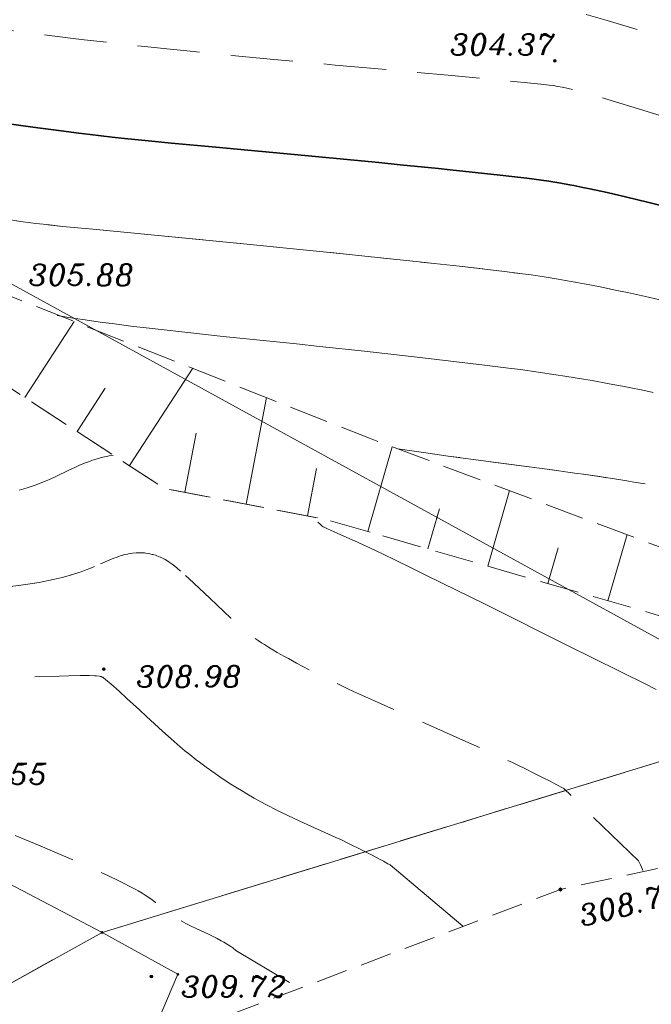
# Model space of a CAD drawing. Header units: metres. Extents: x 7477803 to 7478145, y 5500698 to 5500984.
# Tile 18 of 42: x 7477902 to 7477922, y 5500809 to 5500841. Entities that reach past the tile are written whole.
import ezdxf

# ---------------------------------------------------------------- set-up
doc = ezdxf.new("R2010")
doc.units = ezdxf.units.M
doc.header["$MEASUREMENT"] = 0
for name, pattern in [('EGBK02', [2, 1.5, -0.5]), ('l217_500', [2, 1.5, -0.5]), ('l424_500', [1.5, 1, -0.5]), ('l812_500', [3, 2, -1]), ('l823_500', [1.75, 1.25, -0.5])]:
    doc.linetypes.add(name, pattern=pattern)
for name, color, linetype, lineweight in [('203-Punkt załamania granicy działki nie stabilizowany', 7, 'Continuous', 13), ('gr_dzialki', 7, 'Continuous', 18), ('gr_klasy', 7, 'l217_500', 18), ('jezdnia', 7, 'l424_500', 18), ('pkt_wys', 7, 'Continuous', 18), ('skarp_wypel', 7, 'Continuous', 18), ('skarpa_gora', 7, 'l823_500', 18), ('warst_ciagla', 7, 'Continuous', 13), ('warst_pogrub', 7, 'Continuous', 35), ('warst_przeryw', 7, 'l812_500', 13)]:
    doc.layers.add(name, color=color, linetype=linetype, lineweight=lineweight)
doc.styles.add('Style-ITALIC_1250', font='ITALIC_1250.shx')

# ---------------------------------------------------------------- blocks, each defined once
blk = doc.blocks.new('203')
at = {"linetype": 'Continuous', "lineweight": 13}
h = blk.add_hatch(color=0, dxfattribs=at)
edge = h.paths.add_edge_path()
edge.add_arc((0, 0), 0.045, 0, 360)
blk = doc.blocks.new('801')
at = {"layer": 'pkt_wys', "linetype": 'Continuous', "lineweight": 18}
h = blk.add_hatch(color=7, dxfattribs=at)
edge = h.paths.add_edge_path()
edge.add_arc((0, 0), 0.045, 0, 360)
at = {"layer": 'pkt_wys', "color": 7, "linetype": 'Continuous', "lineweight": 18}
blk.add_circle((0, 0), 0.045, dxfattribs=at)
blk = doc.blocks.new('801_1')
at = {"layer": 'pkt_wys', "linetype": 'Continuous', "lineweight": 18}
h = blk.add_hatch(color=3, dxfattribs=at)
edge = h.paths.add_edge_path()
edge.add_arc((0, 0), 0.045, 0, 360)
at = {"layer": 'pkt_wys', "color": 7, "linetype": 'Continuous', "lineweight": 18}
blk.add_circle((0, 0), 0.045, dxfattribs=at)
blk = doc.blocks.new('801_3')
at = {"layer": 'pkt_wys', "linetype": 'Continuous', "lineweight": 18}
h = blk.add_hatch(color=8, dxfattribs=at)
edge = h.paths.add_edge_path()
edge.add_arc((0, 0), 0.045, 0, 360)
at = {"layer": 'pkt_wys', "color": 7, "linetype": 'Continuous', "lineweight": 18}
blk.add_circle((0, 0), 0.045, dxfattribs=at)
blk = doc.blocks.new('801_5_1')
at = {"layer": 'pkt_wys', "linetype": 'Continuous', "lineweight": 18}
h = blk.add_hatch(color=7, dxfattribs=at)
edge = h.paths.add_edge_path()
edge.add_arc((0, 0), 0.05, 0, 360)
at = {"layer": 'pkt_wys', "color": 7, "linetype": 'Continuous', "lineweight": 18}
blk.add_circle((0, 0), 0.05, dxfattribs=at)

msp = doc.modelspace()

# ---------------------------------------------------------------- linework, layer by layer
at = {"layer": 'gr_dzialki', "color": 96, "linetype": 'Continuous', "lineweight": 18, "flags": 128}
for points in [[(7477926.59, 5500818.63), (7477896.22, 5500835.28)], [(7477904.16, 5500811.76), (7477888.14, 5500820.17)], [(7477926.59, 5500818.63), (7477904.16, 5500811.76)], [(7477904.16, 5500811.76), (7477885.53, 5500801.41)], [(7477906.59, 5500810.42), (7477904.16, 5500811.76)], [(7477906.59, 5500810.42), (7477901.18, 5500797.68)]]:
    msp.add_lwpolyline(points, dxfattribs=at)
at = {"layer": 'gr_klasy', "color": 96, "linetype": 'EGBK02', "lineweight": 18, "flags": 128}
for points in [[(7477904.16, 5500811.76), (7477926.59, 5500818.63)], [(7477885.53, 5500801.41), (7477904.16, 5500811.76)]]:
    msp.add_lwpolyline(points, dxfattribs=at)
at = {"layer": 'jezdnia', "color": 7, "linetype": 'l424_500', "lineweight": 18, "flags": 128}
msp.add_lwpolyline([(7477875.926, 5500787.879), (7477876.814, 5500788.851), (7477888.353, 5500798.574), (7477893.52, 5500801.94), (7477899.965, 5500805.717), (7477906.333, 5500808.394), (7477918.837, 5500813.137), (7477925.266, 5500814.534), (7477933.655, 5500815.503), (7477941.064, 5500815.881), (7477951.515, 5500815.693), (7477966.065, 5500814.879), (7477981.427, 5500813.916), (7477996.758, 5500812.562), (7478008.149, 5500811.845)], dxfattribs=at)
at = {"layer": 'skarp_wypel', "color": 7, "linetype": 'Continuous', "lineweight": 18}
for p, q in [((7477901.685, 5500828.891), (7477903.269, 5500831.325)), ((7477905.038, 5500826.709), (7477907.064, 5500829.823)), ((7477903.362, 5500827.8), (7477904.264, 5500829.187)), ((7477908.773, 5500825.477), (7477909.428, 5500828.888)), ((7477906.809, 5500825.854), (7477907.172, 5500827.745)), ((7477912.672, 5500824.6), (7477913.454, 5500827.31)), ((7477910.737, 5500825.1), (7477911.029, 5500826.619)), ((7477916.515, 5500823.491), (7477917.212, 5500825.905)), ((7477917.084, 5500825.462), (7477917.212, 5500825.905)), ((7477914.594, 5500824.046), (7477914.963, 5500825.327)), ((7477914.872, 5500825.009), (7477914.963, 5500825.327)), ((7477920.359, 5500822.382), (7477920.969, 5500824.499)), ((7477918.437, 5500822.937), (7477918.764, 5500824.069))]:
    msp.add_line(p, q, dxfattribs=at)
at = {"layer": 'skarpa_gora', "color": 7, "linetype": 'l823_500', "lineweight": 18, "flags": 128}
for points in [[(7477912.748, 5500824.574), (7477911.344, 5500824.979), (7477906.163, 5500825.973), (7477899.399, 5500830.376), (7477890.834, 5500834.767), (7477882.728, 5500839.658), (7477876.496, 5500842.271), (7477874.645, 5500843.079), (7477874.552, 5500845.629)], [(7477895.836, 5500834.98), (7477900.826, 5500832.288), (7477912.722, 5500827.581), (7477922.796, 5500823.812), (7477932.931, 5500819.063)], [(7477932.931, 5500819.063), (7477921.978, 5500821.911), (7477911.344, 5500824.979), (7477906.163, 5500825.973), (7477899.399, 5500830.376), (7477893.402, 5500833.45)]]:
    msp.add_lwpolyline(points, dxfattribs=at)
at = {"layer": 'warst_ciagla', "color": 7, "linetype": 'Continuous', "lineweight": 13}
msp.add_line((7477913.383, 5500813.922), (7477915.708, 5500811.96), dxfattribs=at)
at = {"layer": 'warst_ciagla', "color": 7, "linetype": 'Continuous', "lineweight": 13, "flags": 128}
for points in [[(7477919.661, 5500841.145), (7477920.334, 5500840.952), (7477921.296, 5500840.667)], [(7477901.296, 5500834.56), (7477901.55, 5500834.525), (7477901.88, 5500834.483), (7477902.041, 5500834.463), (7477902.395, 5500834.422), (7477902.908, 5500834.367), (7477903.983, 5500834.264), (7477906.068, 5500834.064), (7477908.8, 5500833.796), (7477910.921, 5500833.584), (7477911.977, 5500833.476), (7477912.978, 5500833.372), (7477914.217, 5500833.241), (7477914.794, 5500833.178), (7477915.609, 5500833.087), (7477916.598, 5500832.973), (7477917.051, 5500832.919), (7477917.618, 5500832.848), (7477917.896, 5500832.811), (7477918.319, 5500832.75), (7477918.764, 5500832.679), (7477919.001, 5500832.638), (7477919.249, 5500832.594), (7477919.598, 5500832.528), (7477919.78, 5500832.493), (7477920.161, 5500832.417), (7477920.702, 5500832.305), (7477920.986, 5500832.244), (7477921.661, 5500832.096), (7477922.016, 5500832.016)], [(7477921.807, 5500829.052), (7477921.474, 5500829.119), (7477921.039, 5500829.206), (7477920.824, 5500829.247), (7477920.4, 5500829.327), (7477919.849, 5500829.427), (7477919.578, 5500829.474), (7477918.983, 5500829.572), (7477918.693, 5500829.617), (7477918.121, 5500829.701), (7477917.556, 5500829.779), (7477917.179, 5500829.829), (7477916.411, 5500829.925), (7477915.512, 5500830.034), (7477914.247, 5500830.182), (7477913.587, 5500830.256), (7477912.562, 5500830.37), (7477911.129, 5500830.523), (7477910.385, 5500830.601), (7477908.041, 5500830.842), (7477906.807, 5500830.974), (7477906.055, 5500831.059), (7477905.672, 5500831.103), (7477905.086, 5500831.174), (7477904.484, 5500831.252), (7477904.176, 5500831.293), (7477903.545, 5500831.383), (7477903.221, 5500831.431), (7477902.724, 5500831.508)], [(7477921.807, 5500829.052), (7477921.474, 5500829.119), (7477921.039, 5500829.206), (7477920.824, 5500829.247), (7477920.4, 5500829.327), (7477919.849, 5500829.427), (7477919.578, 5500829.474), (7477918.983, 5500829.572), (7477918.693, 5500829.617), (7477918.121, 5500829.701), (7477917.556, 5500829.779), (7477917.179, 5500829.829), (7477916.411, 5500829.925), (7477915.512, 5500830.034), (7477914.247, 5500830.182), (7477913.587, 5500830.256), (7477912.562, 5500830.37), (7477911.129, 5500830.523), (7477910.385, 5500830.601), (7477908.041, 5500830.842), (7477906.807, 5500830.974), (7477906.055, 5500831.059), (7477905.672, 5500831.103), (7477905.086, 5500831.174), (7477904.484, 5500831.252), (7477904.176, 5500831.293), (7477903.545, 5500831.383), (7477903.221, 5500831.431), (7477902.724, 5500831.508)], [(7477913.632, 5500827.242), (7477914.599, 5500827.104), (7477915.245, 5500827.014), (7477916.533, 5500826.842), (7477918.411, 5500826.592), (7477919.301, 5500826.469), (7477919.646, 5500826.42), (7477920.094, 5500826.353), (7477920.313, 5500826.32)], [(7477904.515, 5500827.034), (7477904.385, 5500827.015), (7477904.299, 5500827), (7477904.243, 5500826.988), (7477904.131, 5500826.961), (7477904.048, 5500826.938), (7477903.885, 5500826.888), (7477903.726, 5500826.831), (7477903.622, 5500826.791), (7477903.42, 5500826.706), (7477903.31, 5500826.656), (7477903.096, 5500826.556), (7477902.68, 5500826.358), (7477902.474, 5500826.264), (7477902.37, 5500826.22), (7477902.231, 5500826.163), (7477902.16, 5500826.136), (7477902.019, 5500826.083), (7477901.828, 5500826.018), (7477901.732, 5500825.987), (7477901.513, 5500825.923)], [(7477921.9, 5500819.544), (7477921.504, 5500819.738), (7477920.834, 5500820.069), (7477919.798, 5500820.583), (7477919.218, 5500820.872), (7477916.381, 5500822.288), (7477915.527, 5500822.711), (7477914.533, 5500823.202), (7477914.097, 5500823.416), (7477913.519, 5500823.697), (7477912.893, 5500823.997), (7477912.641, 5500824.116), (7477912.336, 5500824.256), (7477911.908, 5500824.445), (7477911.477, 5500824.637), (7477911.377, 5500824.684), (7477911.278, 5500824.733), (7477911.243, 5500824.751), (7477911.206, 5500824.773), (7477911.19, 5500824.784), (7477911.164, 5500824.807), (7477911.071, 5500824.894)], [(7477911.975, 5500824.415), (7477911.908, 5500824.445), (7477911.477, 5500824.637), (7477911.377, 5500824.684), (7477911.278, 5500824.733), (7477911.243, 5500824.751), (7477911.206, 5500824.773), (7477911.19, 5500824.784), (7477911.164, 5500824.807), (7477911.071, 5500824.894)], [(7477902.011, 5500819.947), (7477902.793, 5500819.97), (7477903.098, 5500819.978), (7477903.463, 5500819.984), (7477903.652, 5500819.985), (7477903.756, 5500819.984), (7477903.92, 5500819.979), (7477903.982, 5500819.976), (7477904.076, 5500819.965), (7477904.099, 5500819.96), (7477904.137, 5500819.95), (7477904.166, 5500819.938), (7477904.182, 5500819.929), (7477904.21, 5500819.909), (7477904.338, 5500819.807), (7477904.444, 5500819.717), (7477904.71, 5500819.481), (7477904.96, 5500819.255), (7477905.359, 5500818.889), (7477905.587, 5500818.677), (7477906.097, 5500818.205), (7477906.375, 5500817.955), (7477906.666, 5500817.702), (7477906.816, 5500817.577), (7477906.968, 5500817.454), (7477907.174, 5500817.292), (7477907.279, 5500817.212), (7477907.491, 5500817.054), (7477907.781, 5500816.848), (7477907.929, 5500816.747), (7477908.041, 5500816.672), (7477908.192, 5500816.573), (7477908.268, 5500816.524), (7477908.441, 5500816.415), (7477908.676, 5500816.272), (7477908.795, 5500816.202), (7477909.035, 5500816.063), (7477909.363, 5500815.883), (7477909.529, 5500815.795), (7477909.656, 5500815.73), (7477909.825, 5500815.644), (7477909.911, 5500815.602), (7477910.105, 5500815.507), (7477910.497, 5500815.323), (7477911.644, 5500814.803), (7477911.823, 5500814.721), (7477912.053, 5500814.612), (7477912.164, 5500814.559), (7477912.381, 5500814.453), (7477912.656, 5500814.315), (7477912.787, 5500814.248), (7477913.068, 5500814.098), (7477913.177, 5500814.039), (7477913.316, 5500813.961), (7477913.383, 5500813.922)], [(7477921.476, 5500813.744), (7477921.429, 5500813.855), (7477921.397, 5500813.925), (7477921.334, 5500814.054)]]:
    msp.add_lwpolyline(points, dxfattribs=at)
at = {"layer": 'warst_pogrub', "color": 7, "linetype": 'Continuous', "lineweight": 35, "flags": 128}
msp.add_lwpolyline([(7477922.353, 5500834.964), (7477921.62, 5500835.145), (7477921.313, 5500835.219), (7477920.922, 5500835.311), (7477920.735, 5500835.354), (7477920.332, 5500835.446), (7477919.778, 5500835.567), (7477919.551, 5500835.614), (7477919.267, 5500835.671), (7477919.132, 5500835.697), (7477918.849, 5500835.748), (7477918.718, 5500835.771), (7477918.469, 5500835.81), (7477918.233, 5500835.844), (7477917.762, 5500835.905), (7477917.378, 5500835.95), (7477916.811, 5500836.015), (7477916.504, 5500836.049), (7477916.015, 5500836.102), (7477915.309, 5500836.177), (7477914.933, 5500836.215), (7477913.704, 5500836.339), (7477913.022, 5500836.406), (7477910.655, 5500836.633), (7477907.807, 5500836.898), (7477906.387, 5500837.03), (7477905.644, 5500837.103), (7477904.88, 5500837.182), (7477904.49, 5500837.224), (7477903.783, 5500837.305), (7477903.419, 5500837.349), (7477902.853, 5500837.42), (7477901.949, 5500837.54), (7477900.957, 5500837.679)], dxfattribs=at)
at = {"layer": 'warst_przeryw', "color": 7, "linetype": 'l812_500', "lineweight": 13}
for p, q in [((7477921.334, 5500814.054), (7477918.945, 5500816.366)), ((7477908.448, 5500811.185), (7477910.326, 5500810.061))]:
    msp.add_line(p, q, dxfattribs=at)
at = {"layer": 'warst_przeryw', "color": 7, "linetype": 'l812_500', "lineweight": 13, "flags": 128}
for points in [[(7477953.53, 5500827.878), (7477953.238, 5500827.948), (7477952.845, 5500828.046), (7477952.645, 5500828.097), (7477952.243, 5500828.203), (7477951.696, 5500828.351), (7477951.419, 5500828.429), (7477950.786, 5500828.612), (7477950.427, 5500828.72), (7477949.943, 5500828.868), (7477949.697, 5500828.945), (7477949.202, 5500829.103), (7477948.529, 5500829.324), (7477948.188, 5500829.438), (7477947.409, 5500829.707), (7477947.013, 5500829.846), (7477946.215, 5500830.132), (7477943.868, 5500830.989), (7477942.786, 5500831.379), (7477942.329, 5500831.541), (7477941.745, 5500831.746), (7477941.463, 5500831.844), (7477940.853, 5500832.053), (7477940.562, 5500832.151), (7477940.186, 5500832.276), (7477940.004, 5500832.336), (7477939.651, 5500832.45), (7477939.205, 5500832.591), (7477938.992, 5500832.657), (7477938.537, 5500832.794), (7477938.322, 5500832.857), (7477937.909, 5500832.975), (7477937.078, 5500833.205), (7477936.62, 5500833.333), (7477935.837, 5500833.559), (7477935.45, 5500833.673), (7477934.896, 5500833.839), (7477934.603, 5500833.927), (7477933.905, 5500834.14), (7477932.756, 5500834.495), (7477931.035, 5500835.035), (7477930.093, 5500835.334), (7477928.594, 5500835.812), (7477925.61, 5500836.769), (7477924.299, 5500837.189), (7477922.802, 5500837.666), (7477922.162, 5500837.868), (7477921.337, 5500838.128), (7477920.489, 5500838.39), (7477920.174, 5500838.486), (7477919.827, 5500838.588), (7477919.661, 5500838.634), (7477919.421, 5500838.697), (7477919.269, 5500838.734), (7477919.087, 5500838.777), (7477919.004, 5500838.796), (7477918.889, 5500838.821), (7477918.756, 5500838.848), (7477918.698, 5500838.858), (7477918.619, 5500838.871), (7477918.473, 5500838.891), (7477918.214, 5500838.92), (7477917.89, 5500838.955), (7477917.243, 5500839.017), (7477915.243, 5500839.202), (7477911.63, 5500839.532), (7477909.54, 5500839.724), (7477908.437, 5500839.828), (7477907.329, 5500839.936), (7477906.78, 5500839.991), (7477906.238, 5500840.047), (7477905.529, 5500840.122), (7477905.179, 5500840.16), (7477904.49, 5500840.236), (7477903.592, 5500840.34), (7477903.153, 5500840.393), (7477902.187, 5500840.512), (7477901.715, 5500840.573), (7477901.099, 5500840.655), (7477900.796, 5500840.696), (7477900.2, 5500840.78), (7477899.427, 5500840.892), (7477899.05, 5500840.949), (7477898.224, 5500841.079), (7477897.823, 5500841.145), (7477897.043, 5500841.277), (7477896.293, 5500841.41), (7477895.809, 5500841.498), (7477894.878, 5500841.67), (7477893.887, 5500841.855), (7477892.659, 5500842.088), (7477892.086, 5500842.198), (7477891.275, 5500842.356), (7477890.287, 5500842.552), (7477889.833, 5500842.644), (7477888.995, 5500842.817), (7477888.599, 5500842.902), (7477888.013, 5500843.031), (7477887.42, 5500843.167), (7477886.612, 5500843.361), (7477886.201, 5500843.463), (7477885.575, 5500843.622), (7477884.723, 5500843.847), (7477884.289, 5500843.965), (7477883.706, 5500844.127), (7477883.413, 5500844.211), (7477882.976, 5500844.34), (7477882.543, 5500844.474), (7477882.33, 5500844.543), (7477882.12, 5500844.613), (7477881.843, 5500844.708), (7477881.706, 5500844.757), (7477881.436, 5500844.856), (7477881.084, 5500844.992), (7477880.91, 5500845.062), (7477880.527, 5500845.222), (7477880.34, 5500845.304), (7477880.094, 5500845.415), (7477879.972, 5500845.472), (7477879.733, 5500845.587), (7477879.421, 5500845.744), (7477879.268, 5500845.824), (7477879.155, 5500845.885), (7477879.005, 5500845.967), (7477878.931, 5500846.008), (7477878.767, 5500846.102), (7477878.441, 5500846.293), (7477878.005, 5500846.55), (7477877.78, 5500846.677), (7477877.549, 5500846.804), (7477877.43, 5500846.866), (7477877.247, 5500846.959), (7477876.994, 5500847.08), (7477876.863, 5500847.14), (7477876.594, 5500847.258), (7477876.472, 5500847.309), (7477876.305, 5500847.377), (7477876.22, 5500847.411), (7477876.026, 5500847.486), (7477875.878, 5500847.541), (7477875.676, 5500847.614), (7477875.573, 5500847.65), (7477875.338, 5500847.731), (7477875.016, 5500847.836), (7477874.851, 5500847.887), (7477874.513, 5500847.989), (7477874.359, 5500848.033), (7477874.151, 5500848.091), (7477874.046, 5500848.12), (7477873.806, 5500848.184), (7477873.623, 5500848.232), (7477873.375, 5500848.294), (7477873.249, 5500848.325), (7477872.962, 5500848.393), (7477872.377, 5500848.525), (7477871.787, 5500848.65), (7477871.396, 5500848.731), (7477870.638, 5500848.882), (7477869.845, 5500849.036), (7477868.894, 5500849.214), (7477868.464, 5500849.292), (7477867.877, 5500849.395), (7477867.638, 5500849.435), (7477867.341, 5500849.484), (7477867.201, 5500849.506), (7477866.909, 5500849.549), (7477866.522, 5500849.603), (7477865.797, 5500849.694), (7477865.389, 5500849.748), (7477864.769, 5500849.836), (7477864.427, 5500849.887), (7477863.874, 5500849.971), (7477863.061, 5500850.099), (7477862.623, 5500850.17), (7477862.002, 5500850.273), (7477861.671, 5500850.329), (7477861.143, 5500850.423), (7477860.57, 5500850.532), (7477860.263, 5500850.593), (7477859.943, 5500850.658), (7477859.494, 5500850.752), (7477859.259, 5500850.803), (7477858.772, 5500850.91), (7477858.082, 5500851.066), (7477857.72, 5500851.15), (7477856.865, 5500851.352), (7477856.415, 5500851.461), (7477855.794, 5500851.612), (7477855.474, 5500851.691), (7477854.814, 5500851.856), (7477853.895, 5500852.089), (7477853.419, 5500852.211), (7477852.305, 5500852.499), (7477850.541, 5500852.963), (7477848.128, 5500853.602), (7477846.948, 5500853.914), (7477845.44, 5500854.308), (7477844.705, 5500854.498), (7477843.608, 5500854.778), (7477843.608, 5500854.778), (7477842.5, 5500855.057), (7477841.935, 5500855.197), (7477840.882, 5500855.455), (7477840.294, 5500855.596), (7477839.282, 5500855.831), (7477838.054, 5500856.108), (7477837.339, 5500856.266), (7477835.665, 5500856.628), (7477834.69, 5500856.837), (7477833.031, 5500857.187)], [(7477896.506, 5500835.401), (7477896.791, 5500835.337), (7477897.329, 5500835.223), (7477897.832, 5500835.124), (7477898.151, 5500835.064), (7477898.762, 5500834.956), (7477899.437, 5500834.842), (7477899.728, 5500834.794), (7477900.108, 5500834.734), (7477900.294, 5500834.705), (7477900.704, 5500834.644), (7477901.296, 5500834.56), (7477901.55, 5500834.525), (7477901.88, 5500834.483), (7477902.041, 5500834.463), (7477902.395, 5500834.422), (7477902.908, 5500834.367), (7477903.983, 5500834.264), (7477906.068, 5500834.064), (7477908.8, 5500833.796), (7477910.921, 5500833.584), (7477911.977, 5500833.476), (7477912.978, 5500833.372), (7477914.217, 5500833.241), (7477914.794, 5500833.178), (7477915.609, 5500833.087), (7477916.598, 5500832.973), (7477917.051, 5500832.919), (7477917.618, 5500832.848), (7477917.896, 5500832.811), (7477918.319, 5500832.75), (7477918.764, 5500832.679), (7477919.001, 5500832.638), (7477919.249, 5500832.594), (7477919.598, 5500832.528), (7477919.78, 5500832.493), (7477920.161, 5500832.417), (7477920.702, 5500832.305), (7477920.986, 5500832.244), (7477921.661, 5500832.096), (7477922.016, 5500832.016), (7477922.508, 5500831.903), (7477922.762, 5500831.844), (7477923.286, 5500831.72), (7477924.017, 5500831.544), (7477924.397, 5500831.452), (7477925.285, 5500831.232), (7477926.693, 5500830.876), (7477927.65, 5500830.631), (7477929.49, 5500830.155), (7477930.721, 5500829.834), (7477932.131, 5500829.464), (7477932.737, 5500829.304), (7477933.521, 5500829.094), (7477934.335, 5500828.873), (7477934.643, 5500828.787), (7477934.988, 5500828.688), (7477935.157, 5500828.637), (7477935.41, 5500828.557), (7477935.849, 5500828.42), (7477936.161, 5500828.327), (7477936.285, 5500828.29), (7477936.385, 5500828.258), (7477936.635, 5500828.17), (7477937.053, 5500828.02), (7477937.888, 5500827.715), (7477938.424, 5500827.517), (7477939.376, 5500827.165), (7477940.923, 5500826.591), (7477941.815, 5500826.26), (7477944.816, 5500825.144), (7477946.303, 5500824.594), (7477947.649, 5500824.102), (7477948.197, 5500823.903), (7477948.878, 5500823.659), (7477949.197, 5500823.545), (7477949.865, 5500823.309), (7477950.735, 5500823.008), (7477951.07, 5500822.895), (7477951.469, 5500822.764), (7477951.647, 5500822.707), (7477951.997, 5500822.599), (7477952.146, 5500822.556), (7477952.4, 5500822.487), (7477952.607, 5500822.435), (7477952.842, 5500822.379), (7477952.952, 5500822.351), (7477953.035, 5500822.33), (7477953.148, 5500822.299), (7477953.205, 5500822.282), (7477953.321, 5500822.247), (7477953.478, 5500822.197), (7477953.558, 5500822.17), (7477953.741, 5500822.105), (7477954.023, 5500821.998), (7477954.152, 5500821.947), (7477954.326, 5500821.874), (7477954.415, 5500821.836), (7477954.617, 5500821.746), (7477954.892, 5500821.618), (7477955.028, 5500821.551), (7477955.229, 5500821.446), (7477955.358, 5500821.374), (7477955.421, 5500821.337), (7477955.511, 5500821.281), (7477955.598, 5500821.223), (7477955.708, 5500821.146), (7477955.76, 5500821.107), (7477955.858, 5500821.027), (7477955.9, 5500820.991), (7477955.953, 5500820.942), (7477955.978, 5500820.918), (7477956.034, 5500820.862), (7477956.073, 5500820.82), (7477956.123, 5500820.763), (7477956.146, 5500820.734), (7477956.196, 5500820.669), (7477956.257, 5500820.58), (7477956.285, 5500820.535), (7477956.335, 5500820.444), (7477956.354, 5500820.403), (7477956.379, 5500820.348), (7477956.39, 5500820.32), (7477956.413, 5500820.257), (7477956.428, 5500820.21), (7477956.445, 5500820.145), (7477956.452, 5500820.113), (7477956.466, 5500820.039), (7477956.473, 5500819.99), (7477956.484, 5500819.889), (7477956.493, 5500819.734), (7477956.498, 5500819.518), (7477956.502, 5500819.406), (7477956.506, 5500819.32), (7477956.514, 5500819.203), (7477956.518, 5500819.143), (7477956.529, 5500819.021), (7477956.548, 5500818.853), (7477956.559, 5500818.767), (7477956.587, 5500818.569), (7477956.603, 5500818.467), (7477956.626, 5500818.328), (7477956.639, 5500818.258), (7477956.666, 5500818.114), (7477956.705, 5500817.918), (7477956.727, 5500817.818), (7477956.779, 5500817.588), (7477956.866, 5500817.228), (7477956.949, 5500816.885), (7477956.991, 5500816.704), (7477957.053, 5500816.415), (7477957.084, 5500816.264), (7477957.141, 5500815.964), (7477957.188, 5500815.701), (7477957.232, 5500815.439)], [(7477906.678, 5500823.331), (7477906.557, 5500823.435), (7477906.496, 5500823.484), (7477906.404, 5500823.555), (7477906.311, 5500823.62), (7477906.264, 5500823.651), (7477906.185, 5500823.697), (7477906.079, 5500823.752), (7477906.025, 5500823.777), (7477905.916, 5500823.82), (7477905.868, 5500823.837), (7477905.802, 5500823.857), (7477905.769, 5500823.866), (7477905.694, 5500823.883), (7477905.637, 5500823.893), (7477905.561, 5500823.904), (7477905.522, 5500823.909), (7477905.435, 5500823.915), (7477905.318, 5500823.916), (7477905.258, 5500823.914), (7477905.138, 5500823.903), (7477905.084, 5500823.896), (7477905.012, 5500823.883), (7477904.975, 5500823.876), (7477904.893, 5500823.858), (7477904.83, 5500823.841), (7477904.746, 5500823.816), (7477904.704, 5500823.802), (7477904.609, 5500823.768), (7477904.544, 5500823.743), (7477904.413, 5500823.689), (7477903.999, 5500823.506), (7477903.775, 5500823.412), (7477903.658, 5500823.367), (7477903.497, 5500823.309), (7477903.414, 5500823.281), (7477903.244, 5500823.227), (7477903.007, 5500823.16), (7477902.884, 5500823.127), (7477902.598, 5500823.059), (7477902.45, 5500823.027), (7477902.247, 5500822.986), (7477902.144, 5500822.967), (7477901.932, 5500822.93), (7477901.639, 5500822.886), (7477901.489, 5500822.865), (7477901.14, 5500822.822), (7477900.961, 5500822.803), (7477900.593, 5500822.769), (7477900.212, 5500822.739), (7477899.952, 5500822.721), (7477899.42, 5500822.688), (7477898.803, 5500822.654), (7477897.952, 5500822.613), (7477897.513, 5500822.595), (7477896.841, 5500822.57), (7477895.915, 5500822.541), (7477895.439, 5500822.528), (7477894.473, 5500822.507), (7477893.994, 5500822.499), (7477893.301, 5500822.491), (7477892.654, 5500822.488), (7477892.383, 5500822.489), (7477892.036, 5500822.491), (7477891.87, 5500822.493), (7477891.511, 5500822.498), (7477891.014, 5500822.511), (7477890.809, 5500822.519), (7477890.552, 5500822.531), (7477890.43, 5500822.537), (7477890.171, 5500822.554), (7477889.822, 5500822.582), (7477889.612, 5500822.603), (7477889.226, 5500822.646), (7477888.454, 5500822.734), (7477887.799, 5500822.808), (7477887.537, 5500822.834), (7477887.398, 5500822.844), (7477887.247, 5500822.851), (7477887.164, 5500822.853), (7477887.075, 5500822.853), (7477886.948, 5500822.852), (7477886.881, 5500822.851), (7477886.739, 5500822.846), (7477886.533, 5500822.837), (7477886.424, 5500822.831), (7477886.161, 5500822.814), (7477885.723, 5500822.78), (7477885.512, 5500822.761), (7477885.215, 5500822.732), (7477885.059, 5500822.717), (7477884.693, 5500822.678), (7477884.106, 5500822.613), (7477883.301, 5500822.523), (7477882.911, 5500822.482), (7477882.723, 5500822.464), (7477882.481, 5500822.442), (7477882.363, 5500822.432), (7477882.135, 5500822.415), (7477881.846, 5500822.395), (7477881.708, 5500822.388), (7477881.413, 5500822.375), (7477881.274, 5500822.37), (7477881.096, 5500822.367), (7477881.01, 5500822.367), (7477880.847, 5500822.368), (7477880.644, 5500822.373), (7477880.549, 5500822.378), (7477880.35, 5500822.393), (7477880.259, 5500822.402), (7477880.091, 5500822.425), (7477879.939, 5500822.451), (7477879.676, 5500822.503), (7477879.501, 5500822.534), (7477879.43, 5500822.545), (7477879.339, 5500822.557), (7477879.296, 5500822.562), (7477879.206, 5500822.571), (7477879.084, 5500822.577), (7477879.036, 5500822.577), (7477878.977, 5500822.575), (7477878.95, 5500822.572), (7477878.895, 5500822.564), (7477878.825, 5500822.55), (7477878.779, 5500822.543), (7477878.718, 5500822.538), (7477878.68, 5500822.536), (7477878.585, 5500822.536), (7477878.526, 5500822.538), (7477878.421, 5500822.544), (7477878.295, 5500822.553), (7477878.093, 5500822.57), (7477877.977, 5500822.581), (7477877.717, 5500822.609), (7477877.309, 5500822.655), (7477877.079, 5500822.682), (7477876.499, 5500822.754), (7477875.465, 5500822.889), (7477874.943, 5500822.96), (7477874.185, 5500823.064), (7477873.781, 5500823.12), (7477872.808, 5500823.257), (7477869.531, 5500823.723), (7477868.438, 5500823.876), (7477867.912, 5500823.948), (7477867.405, 5500824.016), (7477866.76, 5500824.1), (7477866.451, 5500824.14), (7477865.859, 5500824.213), (7477865.126, 5500824.3), (7477864.783, 5500824.339), (7477864.069, 5500824.414), (7477863.742, 5500824.446), (7477863.337, 5500824.481), (7477863.148, 5500824.496), (7477862.796, 5500824.521), (7477862.651, 5500824.53), (7477862.469, 5500824.539), (7477862.383, 5500824.543), (7477862.2, 5500824.549), (7477862.073, 5500824.552), (7477861.917, 5500824.552), (7477861.845, 5500824.551), (7477861.697, 5500824.547), (7477861.608, 5500824.541), (7477861.448, 5500824.527), (7477861.303, 5500824.51), (7477861.122, 5500824.485), (7477861.031, 5500824.472), (7477860.886, 5500824.455), (7477860.808, 5500824.448), (7477860.68, 5500824.439), (7477860.491, 5500824.43), (7477860.389, 5500824.428), (7477860.168, 5500824.426), (7477859.84, 5500824.43), (7477859.662, 5500824.435), (7477859.227, 5500824.453), (7477858.991, 5500824.466), (7477858.658, 5500824.487), (7477858.483, 5500824.499), (7477858.118, 5500824.526), (7477857.597, 5500824.569), (7477857.323, 5500824.594), (7477856.67, 5500824.656), (7477856.326, 5500824.69), (7477855.613, 5500824.765), (7477854.884, 5500824.845), (7477853.46, 5500825.008), (7477852.495, 5500825.121), (7477851.374, 5500825.258), (7477850.883, 5500825.32), (7477850.237, 5500825.405), (7477849.984, 5500825.439), (7477849.678, 5500825.482), (7477849.54, 5500825.503), (7477849.262, 5500825.545), (7477848.926, 5500825.602), (7477848.388, 5500825.702), (7477848.388, 5500825.702), (7477848.102, 5500825.755), (7477847.67, 5500825.829), (7477847.432, 5500825.868), (7477847.049, 5500825.929), (7477846.488, 5500826.016), (7477846.186, 5500826.061), (7477844.687, 5500826.282), (7477844.159, 5500826.362), (7477843.442, 5500826.474), (7477843.079, 5500826.533), (7477842.526, 5500826.623), (7477841.777, 5500826.748), (7477841.397, 5500826.813), (7477840.819, 5500826.913), (7477839.623, 5500827.124), (7477837.681, 5500827.468), (7477835.55, 5500827.847), (7477834.531, 5500828.029), (7477833.986, 5500828.128), (7477833.097, 5500828.294), (7477832.209, 5500828.465), (7477831.714, 5500828.563), (7477830.889, 5500828.727), (7477829.419, 5500829.026), (7477828.329, 5500829.251), (7477827.622, 5500829.398), (7477826.232, 5500829.691), (7477823.096, 5500830.358), (7477818.233, 5500831.4), (7477814.991, 5500832.097)], [(7477913.632, 5500827.242), (7477914.599, 5500827.104), (7477915.245, 5500827.014), (7477916.533, 5500826.842), (7477918.411, 5500826.592), (7477919.301, 5500826.469), (7477920.144, 5500826.346), (7477920.503, 5500826.29), (7477920.966, 5500826.217), (7477921.191, 5500826.179), (7477921.682, 5500826.096), (7477921.919, 5500826.054), (7477922.227, 5500825.998), (7477922.378, 5500825.97), (7477922.671, 5500825.914), (7477923.047, 5500825.838), (7477923.229, 5500825.801), (7477923.621, 5500825.716), (7477923.81, 5500825.673), (7477924.175, 5500825.587), (7477924.531, 5500825.499), (7477925.251, 5500825.313), (7477927.1, 5500824.829), (7477929.3, 5500824.246), (7477930.934, 5500823.81), (7477931.759, 5500823.586), (7477932.563, 5500823.364), (7477933.6, 5500823.072), (7477934.103, 5500822.928), (7477934.838, 5500822.713), (7477935.783, 5500822.43), (7477936.24, 5500822.29), (7477936.905, 5500822.083), (7477937.332, 5500821.948), (7477938.139, 5500821.689), (7477938.695, 5500821.509), (7477939.369, 5500821.288), (7477939.677, 5500821.186), (7477940.103, 5500821.044), (7477940.603, 5500820.873), (7477940.824, 5500820.796), (7477941.09, 5500820.701), (7477941.213, 5500820.654), (7477941.389, 5500820.582), (7477941.559, 5500820.505), (7477941.642, 5500820.464), (7477941.725, 5500820.42), (7477941.836, 5500820.357), (7477941.891, 5500820.324), (7477942.002, 5500820.254), (7477942.148, 5500820.153), (7477942.221, 5500820.1), (7477942.386, 5500819.972), (7477942.467, 5500819.904), (7477942.576, 5500819.809), (7477942.631, 5500819.76), (7477942.739, 5500819.659), (7477942.884, 5500819.516), (7477942.956, 5500819.441), (7477943.117, 5500819.265), (7477943.198, 5500819.174), (7477943.358, 5500818.984), (7477943.514, 5500818.79), (7477943.615, 5500818.659), (7477943.808, 5500818.401), (7477943.876, 5500818.306), (7477943.963, 5500818.182), (7477944.005, 5500818.121), (7477944.086, 5500818.001), (7477944.188, 5500817.846), (7477944.235, 5500817.77), (7477944.336, 5500817.603), (7477944.418, 5500817.46), (7477944.457, 5500817.39), (7477944.511, 5500817.285), (7477944.586, 5500817.127), (7477944.655, 5500816.967), (7477944.686, 5500816.884), (7477944.739, 5500816.731), (7477944.763, 5500816.649), (7477944.797, 5500816.512), (7477944.828, 5500816.356), (7477944.843, 5500816.269), (7477944.868, 5500816.073), (7477944.88, 5500815.963), (7477944.895, 5500815.78)], [(7477918.945, 5500816.366), (7477918.655, 5500816.524), (7477918.512, 5500816.599), (7477918.309, 5500816.704), (7477918.201, 5500816.758), (7477917.946, 5500816.885), (7477917.741, 5500816.985), (7477917.451, 5500817.125), (7477917.299, 5500817.197), (7477916.98, 5500817.346), (7477916.526, 5500817.555), (7477916.286, 5500817.664), (7477915.714, 5500817.921), (7477914.786, 5500818.33), (7477913.506, 5500818.894), (7477912.888, 5500819.171), (7477912.593, 5500819.305), (7477912.215, 5500819.48), (7477912.032, 5500819.565), (7477911.681, 5500819.732), (7477911.24, 5500819.947), (7477911.031, 5500820.051), (7477910.591, 5500820.277), (7477910.385, 5500820.385), (7477910.127, 5500820.526), (7477910.004, 5500820.594), (7477909.773, 5500820.726), (7477909.491, 5500820.895), (7477909.362, 5500820.976), (7477909.271, 5500821.035), (7477909.156, 5500821.112), (7477909.101, 5500821.15), (7477908.986, 5500821.232), (7477908.914, 5500821.286), (7477908.78, 5500821.39), (7477908.718, 5500821.441), (7477908.601, 5500821.54), (7477908.492, 5500821.637), (7477908.287, 5500821.827), (7477907.612, 5500822.46), (7477906.942, 5500823.088), (7477906.744, 5500823.271), (7477906.645, 5500823.36), (7477906.545, 5500823.445), (7477906.494, 5500823.486), (7477906.393, 5500823.563), (7477906.341, 5500823.6), (7477906.264, 5500823.651), (7477906.185, 5500823.697), (7477906.079, 5500823.752), (7477906.025, 5500823.777), (7477905.916, 5500823.82), (7477905.868, 5500823.837), (7477905.802, 5500823.857), (7477905.769, 5500823.866), (7477905.694, 5500823.883), (7477905.637, 5500823.893), (7477905.561, 5500823.904), (7477905.522, 5500823.909), (7477905.435, 5500823.915), (7477905.318, 5500823.916), (7477905.258, 5500823.914), (7477905.138, 5500823.903), (7477905.084, 5500823.896), (7477905.012, 5500823.883), (7477904.975, 5500823.876), (7477904.893, 5500823.858), (7477904.83, 5500823.841), (7477904.746, 5500823.816), (7477904.704, 5500823.802), (7477904.609, 5500823.768), (7477904.544, 5500823.743), (7477904.413, 5500823.689), (7477903.999, 5500823.506), (7477903.775, 5500823.412), (7477903.658, 5500823.367), (7477903.497, 5500823.309), (7477903.414, 5500823.281), (7477903.244, 5500823.227), (7477903.007, 5500823.16), (7477902.884, 5500823.127), (7477902.598, 5500823.059), (7477902.45, 5500823.027), (7477902.247, 5500822.986), (7477902.144, 5500822.967), (7477901.932, 5500822.93), (7477901.639, 5500822.886), (7477901.489, 5500822.865), (7477901.14, 5500822.822), (7477900.961, 5500822.803), (7477900.593, 5500822.769), (7477900.212, 5500822.739), (7477899.952, 5500822.721), (7477899.42, 5500822.688), (7477898.803, 5500822.654), (7477897.952, 5500822.613), (7477897.513, 5500822.595), (7477896.841, 5500822.57), (7477895.915, 5500822.541), (7477895.439, 5500822.528), (7477894.473, 5500822.507), (7477893.994, 5500822.499), (7477893.301, 5500822.491), (7477892.654, 5500822.488), (7477892.383, 5500822.489), (7477892.036, 5500822.491), (7477891.87, 5500822.493), (7477891.511, 5500822.498), (7477891.014, 5500822.511), (7477890.809, 5500822.519), (7477890.552, 5500822.531), (7477890.43, 5500822.537), (7477890.171, 5500822.554), (7477889.822, 5500822.582), (7477889.612, 5500822.603), (7477889.226, 5500822.646), (7477888.454, 5500822.734), (7477887.799, 5500822.808), (7477887.537, 5500822.834), (7477887.398, 5500822.844), (7477887.247, 5500822.851), (7477887.164, 5500822.853), (7477887.075, 5500822.853), (7477886.948, 5500822.852), (7477886.881, 5500822.851), (7477886.739, 5500822.846), (7477886.533, 5500822.837), (7477886.424, 5500822.831), (7477886.161, 5500822.814), (7477885.723, 5500822.78), (7477885.512, 5500822.761), (7477885.215, 5500822.732), (7477885.059, 5500822.717), (7477884.693, 5500822.678), (7477884.106, 5500822.613), (7477883.301, 5500822.523), (7477882.911, 5500822.482), (7477882.723, 5500822.464), (7477882.481, 5500822.442), (7477882.363, 5500822.432), (7477882.135, 5500822.415), (7477881.846, 5500822.395), (7477881.708, 5500822.388), (7477881.413, 5500822.375), (7477881.274, 5500822.37), (7477881.096, 5500822.367), (7477881.01, 5500822.367), (7477880.847, 5500822.368), (7477880.644, 5500822.373), (7477880.549, 5500822.378), (7477880.35, 5500822.393), (7477880.259, 5500822.402), (7477880.091, 5500822.425), (7477879.939, 5500822.451), (7477879.676, 5500822.503), (7477879.501, 5500822.534), (7477879.43, 5500822.545), (7477879.339, 5500822.557), (7477879.296, 5500822.562), (7477879.206, 5500822.571), (7477879.084, 5500822.577), (7477879.036, 5500822.577), (7477878.977, 5500822.575), (7477878.95, 5500822.572), (7477878.895, 5500822.564), (7477878.825, 5500822.55), (7477878.779, 5500822.543), (7477878.718, 5500822.538), (7477878.68, 5500822.536), (7477878.585, 5500822.536), (7477878.526, 5500822.538), (7477878.421, 5500822.544), (7477878.295, 5500822.553), (7477878.093, 5500822.57), (7477877.977, 5500822.581), (7477877.717, 5500822.609), (7477877.309, 5500822.655), (7477877.079, 5500822.682), (7477876.499, 5500822.754), (7477875.994, 5500822.819), (7477875.241, 5500822.919), (7477874.83, 5500822.975)], [(7477908.448, 5500811.185), (7477908.345, 5500811.267), (7477908.29, 5500811.308), (7477908.2, 5500811.368), (7477908.059, 5500811.453), (7477907.979, 5500811.497), (7477907.848, 5500811.566), (7477907.652, 5500811.663), (7477907.544, 5500811.713), (7477907.194, 5500811.872), (7477907.015, 5500811.957), (7477906.841, 5500812.046), (7477906.766, 5500812.087), (7477906.668, 5500812.144), (7477906.619, 5500812.172), (7477906.513, 5500812.238), (7477906.358, 5500812.341), (7477906.292, 5500812.388), (7477906.205, 5500812.453), (7477906.163, 5500812.485), (7477906.069, 5500812.56), (7477905.878, 5500812.719), (7477905.764, 5500812.808), (7477905.624, 5500812.905), (7477905.543, 5500812.958), (7477905.451, 5500813.014), (7477905.314, 5500813.093), (7477905.239, 5500813.135), (7477905.076, 5500813.223), (7477904.832, 5500813.348), (7477904.698, 5500813.415), (7477904.369, 5500813.573), (7477904.043, 5500813.726), (7477903.865, 5500813.807), (7477903.575, 5500813.936), (7477903.082, 5500814.152), (7477902.505, 5500814.399), (7477902.18, 5500814.535), (7477901.19, 5500814.946), (7477900.636, 5500815.173), (7477899.742, 5500815.534), (7477898.789, 5500815.913), (7477898.295, 5500816.107)]]:
    msp.add_lwpolyline(points, dxfattribs=at)

# ---------------------------------------------------------------- block references
at = {"layer": '203-Punkt załamania granicy działki nie stabilizowany', "color": 7, "linetype": 'Continuous', "lineweight": 18}
for p in [(7477904.16, 5500811.76), (7477906.59, 5500810.42)]:
    msp.add_blockref('203', p, dxfattribs=at)
at = {"layer": 'pkt_wys', "color": 7, "linetype": 'Continuous', "lineweight": 18, "rotation": 0.06261750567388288}
for name, p in [('801_3', (7477918.658, 5500839.667)), ('801_1', (7477904.22, 5500820.191)), ('801_5_1', (7477918.837, 5500813.137)), ('801', (7477905.74, 5500810.353))]:
    msp.add_blockref(name, p, dxfattribs=at)

# ---------------------------------------------------------------- texts
at = {"layer": 'pkt_wys', "color": 7, "linetype": 'Continuous', "lineweight": 18, "style": 'Style-ITALIC_1250'}
for s, rotation, p in [('304.37', 0.0626, (7477915.3, 5500839.847)), ('305.88', 0.0626, (7477901.809, 5500832.473)), ('308.98', 0.0626, (7477905.258, 5500819.617)), ('309.55', 0.0626, (7477899.046, 5500816.49)), ('308.74', 14.2017, (7477919.526, 5500811.943)), ('309.72', 0.0626, (7477906.692, 5500809.686))]:
    msp.add_text(s, height=0.68, rotation=rotation, dxfattribs=at).set_placement(p)

doc.saveas('drawing.dxf')
